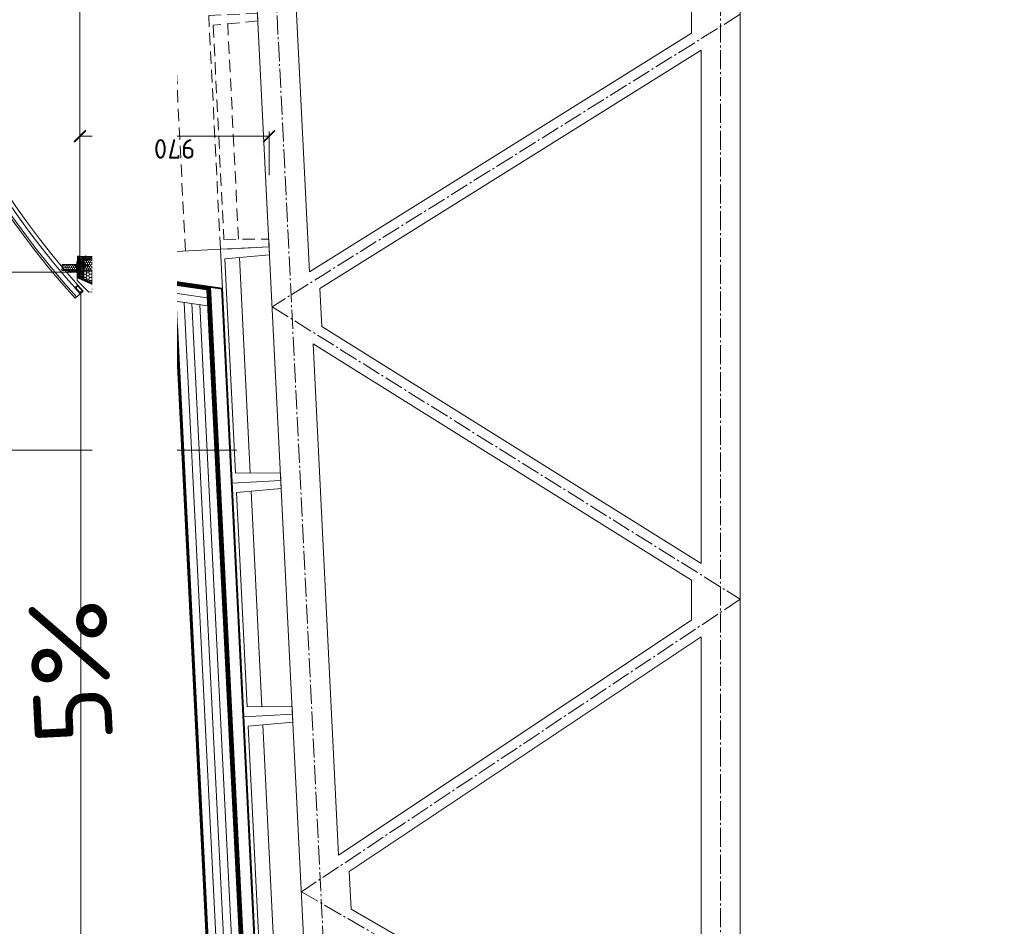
# Model space of a CAD drawing. Header units: millimetres. Extents: x -796345 to 3713765, y -2985421 to 2187451.
# Tile 161 of 256: x 204251 to 209299, y 48123 to 52772. Entities that reach past the tile are written whole.
import ezdxf
from ezdxf import colors
from ezdxf.entities.mleader import LeaderData, LeaderLine
from ezdxf.enums import TextEntityAlignment as Align
from ezdxf.math import Vec2, Vec3

# ---------------------------------------------------------------- set-up
doc = ezdxf.new("R2010")
doc.units = ezdxf.units.MM
doc.header["$PDMODE"] = 1
for name, pattern in [('AM_DIN_G_W050', [13.75, 9.75, -1.5, 1, -1.5]), ('CARKOVANA', [5, 3, -2]), ('DASHDOT', [25.4, 12.7, -6.35, 0, -6.35]), ('HIDDEN', [9.525, 6.35, -3.175])]:
    doc.linetypes.add(name, pattern=pattern)
doc.layers.get('Defpoints').update_dxf_attribs({"color": 8})
doc.layers.add('_____detaily', color=1, linetype='Continuous')
for name, color, linetype, lineweight in [('A99_N_kce-pohl', 1, 'Continuous', 9), ('A99_N_kce-rez-sil', 6, 'Continuous', 18), ('A99_N_kce-rez-ten', 4, 'Continuous', 9), ('A99_N_koty-200', 5, 'Continuous', 5), ('A99_N_koty-200-vysk', 6, 'Continuous', 9), ('A99_N_sraf', 252, 'Continuous', 0), ('A99_N_txt-popis-50', 240, 'Continuous', 9), ('A99_N_znaceni 200', 5, 'Continuous', 5), ('A99_S_kce-pohl', 7, 'Continuous', 5), ('A99_S_kce-rez-sil', 7, 'Continuous', 15), ('A99_S_kce-rez-ten', 7, 'Continuous', 9)]:
    doc.layers.add(name, color=color, linetype=linetype, lineweight=lineweight)
doc.styles.add('A99_kota', font='isocpeur.ttf', dxfattribs={"height": 2})
doc.styles.add('A99_popis', font='isocpeur.ttf')
doc.styles.add('ad_popis 100', font='isocpeur.ttf', dxfattribs={"height": 200})
doc.linetypes.add('IZOLACE', pattern='A,0.00254,-2.54,[134,ltypeshp.shx,S=2.54,R=0,X=-2.54,Y=0],-5.08,[134,ltypeshp.shx,S=2.54,R=180,X=2.54,Y=0],-2.54', length=10.16254)
doc.dimstyles.new('A99_kota_200 new', dxfattribs={"dimscale": 200, "dimtxt": 2, "dimasz": 1.2, "dimexe": 0.5, "dimexo": 1.5, "dimgap": 0.3, "dimtad": 1, "dimdec": 0, "dimzin": 3, "dimdsep": 46, "dimtxsty": 'A99_kota', "dimblk": 'ARCHTICK', "dimcen": 2.5, "dimazin": 2, "dimtfac": 0.75, "dimtdec": 0, "dimtmove": 2, "dimatfit": 0, "dimfxl": 4, "dimfxlon": 1, "dimtolj": 1, "dimtzin": 0, "dimlwd": 5, "dimlwe": 5, "dimarcsym": 0})

# ---------------------------------------------------------------- blocks, each defined once
blk = doc.blocks.new('_ArchTick')
at = {"color": 0, "linetype": 'ByBlock', "const_width": 0.15}
blk.add_lwpolyline([(-0.5, -0.5), (0.5, 0.5)], dxfattribs=at)
blk = doc.blocks.new('*D1931')
at = {"layer": 'A99_N_koty-200', "color": 0, "linetype": 'Continuous', "lineweight": 5, "ltscale": 10}
for p, q in [((204560, 51974.6), (204560, 52199.6)), ((204560, 52174.6), (205529.9, 52174.6)), ((205529.9, 51974.6), (205529.9, 52199.6))]:
    blk.add_line(p, q, dxfattribs=at)
at = {"layer": 'Defpoints', "color": 0, "linetype": 'Continuous', "lineweight": 0, "ltscale": 10}
for p in [(205529.9, 52174.6), (205529.9, 51607.1), (204560, 51575)]:
    blk.add_point(p, dxfattribs=at)
at = {"layer": 'A99_N_koty-200', "color": 0, "linetype": 'Continuous', "lineweight": 5, "ltscale": 10, "xscale": 60, "yscale": 60, "zscale": 60}
for p, rotation in [((204560, 52174.6), 179.9999999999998), ((205529.9, 52174.6), 359.9999999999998)]:
    blk.add_blockref('_ArchTick', p, dxfattribs=dict(at, rotation=rotation))
at = {"layer": 'A99_N_koty-200', "color": 0, "linetype": 'Continuous', "lineweight": 0, "ltscale": 10, "insert": (205044.9, 52109.6), "char_height": 100, "attachment_point": 5, "rotation": 180, "style": 'A99_kota'}
blk.add_mtext('\\A1;970', dxfattribs=at)
blk = doc.blocks.new('*U77')
at = {"color": 0}
for p, q in [((-0.721, 4.139), (-4.149, 0.711)), ((4.139, 0.711), (0.711, 4.139)), ((-4.149, -0.721), (-0.721, -4.149)), ((0.711, -4.149), (4.139, -0.721)), ((-0.005, -4.445), (-0.005, -22.145))]:
    blk.add_line(p, q, dxfattribs=at)
for centre, start, end in [((-0.005, 3.424), 45, 135), ((-3.433, -0.005), 135, 225), ((3.424, -0.005), 315, 45), ((-0.005, -3.433), 225, 315)]:
    blk.add_arc(centre, 1.012, start, end, dxfattribs=at)
at = {"color": 0, "linetype": 'ByBlock', "style": 'A99_popis', "width": 0.953108}
blk.add_attdef('SKLADBA', text='', height=3, rotation=0.0103, dxfattribs=at).set_placement((-2.863, -1.506), (2.855, -1.505), align=Align.FIT)
blk = doc.blocks.new('Befestiger_gross')
at = {"layer": '_____detaily', "linetype": 'Continuous', "lineweight": -2}
for p, q in [((0.5, 0.5), (0, 0)), ((0.5, 0.5), (0, 0)), ((0.5, -0.5), (0, 0)), ((0.5, -0.5), (0, 0)), ((2.1, 0.5), (0.5, 0.5)), ((2.1, 0.5), (0.5, 0.5)), ((0.6, 0.5), (0.6, 0.5)), ((0.6, 0.5), (0.6, 0.5)), ((0.6, 0.5), (0.6, 0.5)), ((0.6, 0.5), (0.6, 0.5)), ((1.7, -1), (2.3, 1)), ((2.3, 1), (2.1, 0.5)), ((2.3, 1), (2.5, 0.5)), ((2.3, 1), (2.5, 0.5)), ((3.3, 0.5), (2.5, 0.5)), ((3.3, 0.5), (2.5, 0.5)), ((2.9, -1), (3.5, 1)), ((3.5, 1), (3.3, 0.5)), ((3.5, 1), (3.7, 0.5)), ((3.5, 1), (3.7, 0.5)), ((4.5, 0.5), (3.7, 0.5)), ((4.5, 0.5), (3.7, 0.5)), ((4, -1), (4.7, 1)), ((4.5, 0.5), (4.7, 1)), ((4.7, 1), (4.8, 0.5)), ((4.7, 1), (4.8, 0.5)), ((5.7, 0.5), (4.8, 0.5)), ((5.7, 0.5), (4.8, 0.5)), ((5.2, -1), (5.9, 1)), ((5.7, 0.5), (5.9, 1)), ((5.9, 1), (6, 0.5)), ((5.9, 1), (6, 0.5)), ((6.9, 0.5), (6, 0.5)), ((6, 0.5), (6, 0.5)), ((6.9, 0.5), (6, 0.5)), ((6, 0.5), (6, 0.5)), ((6.4, -1), (7, 1)), ((6.9, 0.5), (7, 1)), ((7, 1), (7.2, 0.5)), ((7, 1), (7.2, 0.5)), ((8.1, 0.5), (7.2, 0.5)), ((8.1, 0.5), (7.2, 0.5)), ((7.6, -1), (8.2, 1)), ((8.1, 0.5), (8.2, 1)), ((8.2, 1), (8.4, 0.5)), ((8.2, 1), (8.4, 0.5)), ((9.3, 0.5), (8.4, 0.5)), ((9.3, 0.5), (8.4, 0.5)), ((8.8, -1), (9.4, 1)), ((9.3, 0.5), (9.4, 1)), ((9.4, 1), (9.6, 0.5)), ((9.4, 1), (9.6, 0.5)), ((10.5, 0.5), (9.6, 0.5)), ((10.5, 0.5), (9.6, 0.5)), ((10, -1), (10.6, 1)), ((10.6, 1), (10.5, 0.5)), ((10.6, 1), (10.8, 0.5)), ((10.6, 1), (10.8, 0.5)), ((11.6, 0.5), (10.8, 0.5)), ((11.6, 0.5), (10.8, 0.5)), ((11.2, -1), (11.8, 1)), ((11.8, 1), (11.6, 0.5)), ((11.8, 1), (12, 0.5)), ((11.8, 1), (12, 0.5)), ((12.8, 0.5), (12, 0.5)), ((12.8, 0.5), (12, 0.5)), ((12.4, -1), (13, 1)), ((13, 1), (12.8, 0.5)), ((13, 1), (13.1, 0.5)), ((13, 1), (13.1, 0.5)), ((14, 0.5), (13.1, 0.5)), ((14, 0.5), (13.1, 0.5)), ((13.5, -1), (14.2, 1)), ((14.2, 1), (14, 0.5)), ((14.2, 1), (14.3, 0.5)), ((14.2, 1), (14.3, 0.5)), ((15.2, 0.5), (14.3, 0.5)), ((14.3, 0.5), (14.3, 0.5)), ((15.2, 0.5), (14.3, 0.5)), ((14.3, 0.5), (14.3, 0.5)), ((14.7, -1), (15.4, 1)), ((15.4, 1), (15.2, 0.5)), ((15.4, 1), (15.5, 0.5)), ((15.4, 1), (15.5, 0.5)), ((16.4, 0.5), (15.5, 0.5)), ((16.4, 0.5), (15.5, 0.5)), ((15.9, -1), (16.5, 1)), ((16.5, 1), (16.4, 0.5)), ((16.5, 1), (16.7, 0.5)), ((16.5, 1), (16.7, 0.5)), ((17.6, 0.5), (16.7, 0.5)), ((17.6, 0.5), (16.7, 0.5)), ((17.1, -1), (17.7, 1)), ((17.7, 1), (17.6, 0.5)), ((17.7, 1), (17.9, 0.5)), ((17.7, 1), (17.9, 0.5)), ((18.8, 0.5), (17.9, 0.5)), ((18.8, 0.5), (17.9, 0.5)), ((18.3, -1), (18.9, 1)), ((18.9, 1), (18.8, 0.5)), ((18.9, 1), (19.1, 0.5)), ((18.9, 1), (19.1, 0.5)), ((19.9, 0.5), (19.1, 0.5)), ((19.9, 0.5), (19.1, 0.5)), ((19.5, -1), (20.1, 1.1)), ((20.1, 1.1), (19.9, 0.5)), ((20.1, 1.1), (20.3, 0.5)), ((20.1, 1.1), (20.3, 0.5)), ((21.1, 0.5), (20.3, 0.5)), ((20.3, 0.5), (20.3, 0.5)), ((21.1, 0.5), (20.3, 0.5)), ((20.3, 0.5), (20.3, 0.5)), ((20.7, -1), (21.3, 1.1)), ((21.3, 1.1), (21.1, 0.5)), ((21.3, 1.1), (21.5, 0.5)), ((21.3, 1.1), (21.5, 0.5)), ((22.3, 0.5), (21.5, 0.5)), ((22.3, 0.5), (21.5, 0.5)), ((21.8, -1), (22.5, 1.1)), ((22.5, 1.1), (22.3, 0.5)), ((22.5, 1.1), (22.6, 0.5)), ((22.5, 1.1), (22.6, 0.5)), ((23.5, 0.5), (22.6, 0.5)), ((23.5, 0.5), (22.6, 0.5)), ((23, -1), (23.7, 1.1)), ((23.7, 1.1), (23.5, 0.5)), ((23.7, 1.1), (23.8, 0.5)), ((23.7, 1.1), (23.8, 0.5)), ((24.7, 0.5), (23.8, 0.5)), ((24.7, 0.5), (23.8, 0.5)), ((24.2, -1), (24.9, 1.1)), ((24.9, 1.1), (24.7, 0.5)), ((24.9, 1.1), (25, 0.5)), ((24.9, 1.1), (25, 0.5)), ((25.9, 0.5), (25, 0.5)), ((25.9, 0.5), (25, 0.5)), ((25.4, -1), (26, 1.1)), ((26, 1.1), (25.9, 0.5)), ((26, 1.1), (26.2, 0.5)), ((26, 1.1), (26.2, 0.5)), ((27, 0.5), (26.2, 0.5)), ((27, 0.5), (26.2, 0.5)), ((26.5, -1), (27.2, 1)), ((27.2, 1), (27, 0.5)), ((27.2, 1), (27.3, 0.5)), ((27.2, 1), (27.3, 0.5)), ((28.2, 0.5), (27.3, 0.5)), ((28.2, 0.5), (27.3, 0.5)), ((27.7, -1), (28.4, 1)), ((28.4, 1), (28.2, 0.5)), ((28.4, 1), (28.5, 0.5)), ((28.4, 1), (28.5, 0.5)), ((29.4, 0.5), (28.5, 0.5)), ((28.5, 0.5), (28.5, 0.5)), ((29.4, 0.5), (28.5, 0.5)), ((28.5, 0.5), (28.5, 0.5)), ((28.9, -1), (29.6, 1)), ((29.6, 1), (29.4, 0.5)), ((29.6, 1), (29.7, 0.5)), ((29.6, 1), (29.7, 0.5)), ((30.6, 0.5), (29.7, 0.5)), ((30.6, 0.5), (29.7, 0.5)), ((30.1, -1), (30.7, 1)), ((30.7, 1), (30.6, 0.5)), ((30.7, 1), (30.9, 0.5)), ((30.7, 1), (30.9, 0.5)), ((31.8, 0.5), (30.9, 0.5)), ((31.8, 0.5), (30.9, 0.5)), ((31.3, -1), (31.9, 1)), ((31.9, 1), (31.8, 0.5)), ((31.9, 1), (32.1, 0.5)), ((31.9, 1), (32.1, 0.5)), ((33, 0.5), (32.1, 0.5)), ((33, 0.5), (32.1, 0.5)), ((32.5, -1), (33.1, 1)), ((33.1, 1), (33, 0.5)), ((33.1, 1), (33.3, 0.5)), ((33.1, 1), (33.3, 0.5)), ((34.1, 0.5), (33.3, 0.5)), ((34.1, 0.5), (33.3, 0.5)), ((33.7, -1), (34.3, 1)), ((34.3, 1), (34.1, 0.5)), ((34.3, 1), (34.5, 0.5)), ((34.3, 1), (34.5, 0.5)), ((36.5, 0.5), (34.5, 0.5)), ((36.5, 0.5), (34.5, 0.5)), ((36.5, 0.5), (37.3, 1.4)), ((36.5, 0.5), (37.3, 1.4)), ((37.3, -1.4), (37.3, 1.4)), ((37.3, -1.4), (37.3, 1.4)), ((1.5, -0.5), (0.5, -0.5)), ((1.5, -0.5), (0.5, -0.5)), ((1.5, -0.5), (1.7, -1)), ((1.5, -0.5), (1.7, -1)), ((1.7, -1), (1.8, -0.5)), ((2.7, -0.5), (1.8, -0.5)), ((2.7, -0.5), (1.8, -0.5)), ((2.7, -0.5), (2.9, -1)), ((2.7, -0.5), (2.9, -1)), ((2.9, -1), (3, -0.5)), ((3.9, -0.5), (3, -0.5)), ((3.9, -0.5), (3, -0.5)), ((3.9, -0.5), (4, -1)), ((3.9, -0.5), (4, -1)), ((4.2, -0.5), (4, -1)), ((5.1, -0.5), (4.2, -0.5)), ((5.1, -0.5), (4.2, -0.5)), ((5.1, -0.5), (5.2, -1)), ((5.1, -0.5), (5.2, -1)), ((5.4, -0.5), (5.2, -1)), ((6.3, -0.5), (5.4, -0.5)), ((6.3, -0.5), (5.4, -0.5)), ((6.3, -0.5), (6.4, -1)), ((6.3, -0.5), (6.4, -1)), ((6.6, -0.5), (6.4, -1)), ((7.4, -0.5), (6.6, -0.5)), ((7.4, -0.5), (6.6, -0.5)), ((7.4, -0.5), (7.6, -1)), ((7.4, -0.5), (7.6, -1)), ((7.8, -0.5), (7.6, -1)), ((8.6, -0.5), (7.8, -0.5)), ((8.6, -0.5), (7.8, -0.5)), ((8.6, -0.5), (8.8, -1)), ((8.6, -0.5), (8.8, -1)), ((8.9, -0.5), (8.8, -1)), ((9.8, -0.5), (8.9, -0.5)), ((9.8, -0.5), (8.9, -0.5)), ((9.8, -0.5), (10, -1)), ((9.8, -0.5), (10, -1)), ((10.1, -0.5), (10, -1)), ((11, -0.5), (10.1, -0.5)), ((11, -0.5), (10.1, -0.5)), ((11, -0.5), (11.2, -1)), ((11, -0.5), (11.2, -1)), ((11.3, -0.5), (11.2, -1)), ((12.2, -0.5), (11.3, -0.5)), ((12.2, -0.5), (11.3, -0.5)), ((12.2, -0.5), (12.3, -1)), ((12.2, -0.5), (12.3, -1)), ((12.5, -0.5), (12.3, -1)), ((13.4, -0.5), (12.5, -0.5)), ((13.4, -0.5), (12.5, -0.5)), ((13.4, -0.5), (13.5, -1)), ((13.4, -0.5), (13.5, -1)), ((13.7, -0.5), (13.5, -1)), ((14.6, -0.5), (13.7, -0.5)), ((14.6, -0.5), (13.7, -0.5)), ((14.6, -0.5), (14.7, -1)), ((14.6, -0.5), (14.7, -1)), ((14.9, -0.5), (14.7, -1)), ((15.7, -0.5), (14.9, -0.5)), ((15.7, -0.5), (14.9, -0.5)), ((15.7, -0.5), (15.9, -1)), ((15.7, -0.5), (15.9, -1)), ((16.1, -0.5), (15.9, -1)), ((16.9, -0.5), (16.1, -0.5)), ((16.9, -0.5), (16.1, -0.5)), ((16.9, -0.5), (17.1, -1)), ((16.9, -0.5), (17.1, -1)), ((17.2, -0.5), (17.1, -1)), ((18.1, -0.5), (17.2, -0.5)), ((18.1, -0.5), (17.2, -0.5)), ((18.1, -0.5), (18.3, -1)), ((18.1, -0.5), (18.3, -1)), ((18.4, -0.5), (18.3, -1)), ((19.3, -0.5), (18.4, -0.5)), ((19.3, -0.5), (18.4, -0.5)), ((19.3, -0.5), (19.5, -1)), ((19.3, -0.5), (19.5, -1)), ((19.6, -0.5), (19.5, -1)), ((20.5, -0.5), (19.6, -0.5)), ((20.5, -0.5), (19.6, -0.5)), ((20.5, -0.5), (20.7, -1)), ((20.5, -0.5), (20.7, -1)), ((20.8, -0.5), (20.7, -1)), ((21.7, -0.5), (20.8, -0.5)), ((21.7, -0.5), (20.8, -0.5)), ((21.7, -0.5), (21.8, -1)), ((21.7, -0.5), (21.8, -1)), ((22, -0.5), (21.8, -1)), ((22.9, -0.5), (22, -0.5)), ((22.9, -0.5), (22, -0.5)), ((22.9, -0.5), (23, -1)), ((22.9, -0.5), (23, -1)), ((23.2, -0.5), (23, -1)), ((24.1, -0.5), (23.2, -0.5)), ((24.1, -0.5), (23.2, -0.5)), ((24.1, -0.5), (24.2, -1)), ((24.1, -0.5), (24.2, -1)), ((24.4, -0.5), (24.2, -1)), ((25.3, -0.5), (24.4, -0.5)), ((25.3, -0.5), (24.4, -0.5)), ((25.3, -0.5), (25.4, -1)), ((25.3, -0.5), (25.4, -1)), ((25.6, -0.5), (25.4, -1)), ((26.4, -0.5), (25.6, -0.5)), ((26.4, -0.5), (25.6, -0.5)), ((26.4, -0.5), (26.5, -1)), ((26.4, -0.5), (26.5, -1)), ((26.7, -0.5), (26.5, -1)), ((27.6, -0.5), (26.7, -0.5)), ((27.6, -0.5), (26.7, -0.5)), ((27.6, -0.5), (27.7, -1)), ((27.6, -0.5), (27.7, -1)), ((27.9, -0.5), (27.7, -1)), ((28.8, -0.5), (27.9, -0.5)), ((28.8, -0.5), (27.9, -0.5)), ((28.8, -0.5), (28.9, -1)), ((28.8, -0.5), (28.9, -1)), ((29.1, -0.5), (28.9, -1)), ((30, -0.5), (29.1, -0.5)), ((30, -0.5), (29.1, -0.5)), ((30, -0.5), (30.1, -1)), ((30, -0.5), (30.1, -1)), ((30.3, -0.5), (30.1, -1)), ((31.1, -0.5), (30.3, -0.5)), ((31.1, -0.5), (30.3, -0.5)), ((31.1, -0.5), (31.3, -1)), ((31.1, -0.5), (31.3, -1)), ((31.5, -0.5), (31.3, -1)), ((32.3, -0.5), (31.5, -0.5)), ((32.3, -0.5), (31.5, -0.5)), ((32.3, -0.5), (32.5, -1)), ((32.3, -0.5), (32.5, -1)), ((32.6, -0.5), (32.5, -1)), ((33.5, -0.5), (32.6, -0.5)), ((33.5, -0.5), (32.6, -0.5)), ((33.5, -0.5), (33.7, -1)), ((33.5, -0.5), (33.7, -1)), ((33.8, -0.5), (33.7, -1)), ((36.5, -0.5), (33.8, -0.5)), ((36.5, -0.5), (33.8, -0.5)), ((36.5, -0.5), (37.3, -1.4)), ((36.5, -0.5), (37.3, -1.4))]:
    blk.add_line(p, q, dxfattribs=at)

msp = doc.modelspace()

# ---------------------------------------------------------------- hatches: boundary and pattern name
at = {"layer": 'A99_N_kce-rez-ten', "lineweight": 0, "transparency": 33554562}
h = msp.add_hatch(dxfattribs=at)
h.set_pattern_fill('ANSI31', color=1, scale=50)
h.set_pattern_definition([(135, (209140, 17115.3334), (-4.4194174, -4.4194174), [])])
h.paths.add_polyline_path([(204560, 51542.5), (204720, 51542.5), (204720, 51557.5), (204560, 51557.5)])
at = {"layer": 'A99_N_kce-rez-ten', "linetype": 'Continuous', "lineweight": 0}
h = msp.add_hatch(dxfattribs=at)
h.set_pattern_fill('HONEY', color=1, scale=0.25, style=2)
h.set_pattern_definition([(90, (-120.5, -999013.5), (-5.41265875, 9.375), [6.25, -12.5]), (210, (-120.5, -999013.5), (-5.412658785, -9.37499998), [6.25, -12.5]), (150, (-120.5, -999013.5), (-10.825317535, 2e-08), [-12.5, 6.25])])
h.paths.add_polyline_path([(204543.5, 51486.5), (204543.5, 51516.5), (204468.5, 51516.5), (204468.5, 51490.5), (204526, 51490), (204526, 51486.5)])
at = {"layer": 'A99_N_kce-rez-ten', "lineweight": 0}
for points in [[(204540.7, 51517.5), (204540.7, 51502.5), (204541.7, 51502.5), (204541.7, 51517.5)], [(204583, 51517.5), (204583, 51502.5), (204582, 51502.5), (204582, 51517.5)], [(204709, 51525), (204709, 51510), (204710, 51510), (204710, 51525)]]:
    msp.add_hatch(color=1, dxfattribs=at).paths.add_polyline_path(points)
at = {"layer": 'A99_N_kce-rez-ten', "lineweight": 0, "transparency": 33554562}
h = msp.add_hatch(dxfattribs=at)
h.set_pattern_fill('ANSI31', color=1, scale=50)
h.set_pattern_definition([(135, (209140, 17042.8334), (-4.4194174, -4.4194174), [])])
h.paths.add_polyline_path([(204580, 51447.5), (204580, 51542.5), (204560, 51542.5), (204560, 51455)])
at = {"layer": 'A99_N_kce-rez-ten', "linetype": 'Continuous', "lineweight": 0}
h = msp.add_hatch(dxfattribs=at)
h.set_pattern_fill('HONEY', color=1, scale=0.25, style=2)
h.set_pattern_definition([(90, (3e-07, -998987.5), (-5.41265875, 9.375), [6.25, -12.5]), (210, (3e-07, -998987.5), (-5.412658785, -9.37499998), [6.25, -12.5]), (150, (3e-07, -998987.5), (-10.825317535, 2e-08), [-12.5, 6.25])])
h.paths.add_polyline_path([(204582, 51484.5), (204718, 51485.5), (204718, 51540.5), (204582, 51540.5)])
at = {"layer": 'A99_N_sraf', "lineweight": 0, "transparency": 33554562}
h = msp.add_hatch(dxfattribs=at)
h.set_pattern_fill('HONEY', color=1, scale=75)
h.set_pattern_definition([(0, (1e-10, 18000), (14.0625, 8.11898812), [9.375, -18.75]), (120, (1e-10, 18000), (-14.06249997, 8.11898818), [9.375, -18.75]), (60, (1e-10, 18000), (3e-08, 16.2379763), [-18.75, 9.375])])
h.paths.add_polyline_path([(204580, 51482.5), (204580, 51443.6), (204735.5, 51374.3), (204746.9, 51453.5), (204720, 51482.5)])
h = msp.add_hatch(dxfattribs=at)
h.set_pattern_fill('HONEY', color=1, scale=75)
h.set_pattern_definition([(272.86, (205061.98, 51152.847), (8.81053, -13.63988), [9.375, -18.75]), (32.86, (205061.98, 51152.847), (7.40722, 14.4501), [9.375, -18.75]), (332.86, (205061.98, 51152.847), (16.21775, 0.8102), [-18.75, 9.375])])
h.paths.add_polyline_path([(205059.3, 51206.9), (205053.2, 51328.2), (204956.5, 51342.3)])

# ---------------------------------------------------------------- linework, layer by layer
at = {"layer": 'A99_N_kce-pohl', "lineweight": 5}
for points in [[(204560, 51559.5), (204560, 54300)], [(204620, 51390), (204650, 51390), (204650, 51380), (204605, 51375), (204545, 51435), (204545, 51480), (204515, 51480)]]:
    msp.add_lwpolyline(points, dxfattribs=at)
at = {"layer": 'A99_N_kce-pohl', "linetype": 'Continuous', "lineweight": 0}
msp.add_lwpolyline([(204735.5, 51374.3), (204580, 51443.6), (204580, 51482.5), (204720, 51482.5), (204746.9, 51453.5)], close=True, dxfattribs=at)
at = {"layer": 'A99_N_kce-pohl', "linetype": 'Continuous'}
for points in [[(204549.3, 51410.4), (204576, 51380.5), (204561, 51367.2), (204534.4, 51397.1)], [(204549.1, 51406.9), (204572.4, 51380.7), (204561.2, 51370.8), (204537.9, 51396.9)]]:
    msp.add_lwpolyline(points, close=True, dxfattribs=at)
for points in [[(204576, 51380.5), (204549.3, 51410.4)], [(204561, 51367.2), (204534.9, 51343.9)]]:
    msp.add_lwpolyline(points, dxfattribs=at)
at = {"layer": 'A99_N_kce-pohl'}
msp.add_lwpolyline([(204564.8, 51380), (204564.8, 39230)], dxfattribs=at)
at = {"layer": 'A99_N_kce-pohl', "lineweight": 0}
for points in [[(205214.6, 51304.8), (204735.5, 51374.3)], [(205062, 51152.8), (205053.2, 51328.2)]]:
    msp.add_lwpolyline(points, dxfattribs=at)
at = {"layer": 'A99_N_kce-pohl', "linetype": 'Continuous', "lineweight": 5}
for radius, start, end in [(4410, 137.9079, 222.0921), (4355, 137.9045, 221.5692)]:
    msp.add_arc((207807.5, 54300), radius, start, end, dxfattribs=at)
at = {"layer": 'A99_N_kce-rez-sil', "color": 1, "linetype": 'Continuous', "lineweight": 5}
for radius, start, end in [(4400, 137.9079, 222.0921), (4375, 137.906, 222.094)]:
    msp.add_arc((207807.5, 54300), radius, start, end, dxfattribs=at)
at = {"layer": 'A99_N_kce-rez-ten', "color": 1, "lineweight": 0}
for p, q in [((204535.4, 51513.6), (204535.4, 51506.5)), ((204538.6, 51514.4), (204536.2, 51514.4)), ((204538.5, 51512), (204536.2, 51512)), ((204538.6, 51512), (204536.2, 51512)), ((204538.6, 51508.1), (204536.2, 51508.1)), ((204538.6, 51505.7), (204536.2, 51505.7)), ((204539.4, 51515), (204538.9, 51515)), ((204538.9, 51515), (204538.9, 51505)), ((204539.4, 51505), (204538.9, 51505)), ((204539.4, 51514.4), (204539.7, 51518)), ((204539.4, 51515), (204539.4, 51505)), ((204539.4, 51514.4), (204539.4, 51505.7)), ((204539.7, 51502), (204539.4, 51505.7)), ((204540.7, 51518), (204539.7, 51518)), ((204540.7, 51518), (204539.7, 51518)), ((204540.7, 51502), (204539.7, 51502)), ((204540.7, 51502), (204539.7, 51502)), ((204540.7, 51502), (204540.7, 51518)), ((204540.7, 51517.5), (204540.7, 51502.5)), ((204541.7, 51517.5), (204540.7, 51517.5)), ((204540.7, 51502.5), (204541.7, 51502.5)), ((204541.7, 51502.5), (204540.7, 51502.5)), ((204541.7, 51502.5), (204541.7, 51517.5)), ((204580, 51513.2), (204541.7, 51513.2)), ((204580, 51506.9), (204541.7, 51506.9)), ((204582, 51502.5), (204582, 51517.5)), ((204582, 51517.5), (204583, 51517.5)), ((204583, 51502.5), (204582, 51502.5)), ((204582, 51502.5), (204583, 51502.5)), ((204583, 51518), (204584, 51518)), ((204583, 51502), (204583, 51518)), ((204583, 51518), (204584, 51518)), ((204583, 51517.5), (204583, 51502.5)), ((204583, 51502), (204584, 51502)), ((204583, 51502), (204584, 51502)), ((204584.4, 51514.4), (204584, 51518)), ((204584, 51502), (204584.4, 51505.7)), ((204584.4, 51515), (204584.9, 51515)), ((204584.4, 51515), (204584.4, 51505)), ((204584.4, 51514.4), (204584.4, 51505.7)), ((204584.4, 51505), (204584.9, 51505)), ((204584.9, 51515), (204584.9, 51505)), ((204585.2, 51514.4), (204587.5, 51514.4)), ((204585.2, 51512), (204587.5, 51512)), ((204585.2, 51512), (204587.5, 51512)), ((204585.2, 51508.1), (204587.5, 51508.1)), ((204585.2, 51505.7), (204587.5, 51505.7)), ((204588.3, 51513.6), (204588.3, 51506.5)), ((204588.3, 51512.3), (204588.8, 51513.2)), ((204589.4, 51507.8), (204588.3, 51512.3)), ((204589.4, 51507.8), (204588.6, 51507.8)), ((204589.9, 51506.9), (204588.8, 51513.2)), ((204589.3, 51512.3), (204588.8, 51513.2)), ((204590.4, 51507.8), (204589.3, 51512.3)), ((204590.1, 51512.3), (204589.3, 51512.3)), ((204589.9, 51506.9), (204589.4, 51507.8)), ((204589.9, 51506.9), (204590.4, 51507.8)), ((204590.1, 51512.3), (204590.6, 51513.2)), ((204591.2, 51507.8), (204590.1, 51512.3)), ((204591.2, 51507.8), (204590.4, 51507.8)), ((204591.7, 51506.9), (204590.6, 51513.2)), ((204591.1, 51512.3), (204590.6, 51513.2)), ((204592.2, 51507.8), (204591.1, 51512.3)), ((204591.9, 51512.3), (204591.1, 51512.3)), ((204591.7, 51506.9), (204591.2, 51507.8)), ((204591.7, 51506.9), (204592.2, 51507.8)), ((204591.9, 51512.3), (204592.4, 51513.2)), ((204593, 51507.8), (204591.9, 51512.3)), ((204593, 51507.8), (204592.2, 51507.8)), ((204593.5, 51506.9), (204592.4, 51513.2)), ((204592.9, 51512.3), (204592.4, 51513.2)), ((204594, 51507.8), (204592.9, 51512.3)), ((204593.7, 51512.3), (204592.9, 51512.3)), ((204593.5, 51506.9), (204593, 51507.8)), ((204593.5, 51506.9), (204594, 51507.8)), ((204593.7, 51512.3), (204594.2, 51513.2)), ((204594.8, 51507.8), (204593.7, 51512.3)), ((204594.8, 51507.8), (204594, 51507.8)), ((204595.3, 51506.9), (204594.2, 51513.2)), ((204594.7, 51512.3), (204594.2, 51513.2)), ((204595.8, 51507.8), (204594.7, 51512.3)), ((204595.5, 51512.3), (204594.7, 51512.3)), ((204595.3, 51506.9), (204594.8, 51507.8)), ((204595.3, 51506.9), (204595.8, 51507.8)), ((204595.5, 51512.3), (204596, 51513.2)), ((204596.6, 51507.8), (204595.5, 51512.3)), ((204596.6, 51507.8), (204595.8, 51507.8)), ((204597.1, 51506.9), (204596, 51513.2)), ((204596.5, 51512.3), (204596, 51513.2)), ((204597.6, 51507.8), (204596.5, 51512.3)), ((204597.3, 51512.3), (204596.5, 51512.3)), ((204597.1, 51506.9), (204596.6, 51507.8)), ((204597.1, 51506.9), (204597.6, 51507.8)), ((204597.3, 51512.3), (204597.8, 51513.2)), ((204598.4, 51507.8), (204597.3, 51512.3)), ((204598.4, 51507.8), (204597.6, 51507.8)), ((204598.9, 51506.9), (204597.8, 51513.2)), ((204598.3, 51512.3), (204597.8, 51513.2)), ((204599.4, 51507.8), (204598.3, 51512.3)), ((204599.1, 51512.3), (204598.3, 51512.3)), ((204598.9, 51506.9), (204598.4, 51507.8)), ((204598.9, 51506.9), (204599.4, 51507.8)), ((204599.1, 51512.3), (204599.6, 51513.2)), ((204600.2, 51507.8), (204599.1, 51512.3)), ((204600.2, 51507.8), (204599.4, 51507.8)), ((204600.7, 51506.9), (204599.6, 51513.2)), ((204600.1, 51512.3), (204599.6, 51513.2)), ((204601.2, 51507.8), (204600.1, 51512.3)), ((204600.9, 51512.3), (204600.1, 51512.3)), ((204600.7, 51506.9), (204600.2, 51507.8)), ((204600.7, 51506.9), (204601.2, 51507.8)), ((204600.9, 51512.3), (204601.2, 51512.9)), ((204601.2, 51510.8), (204600.9, 51512.3)), ((204601.2, 51507.8), (204601.2, 51512.9)), ((204601.9, 51512.1), (204601.2, 51512.3)), ((204601.2, 51507.8), (204601.9, 51507.9)), ((204601.9, 51507.9), (204601.9, 51512.1)), ((204703.7, 51521.1), (204703.7, 51514)), ((204706.8, 51521.9), (204704.5, 51521.9)), ((204706.8, 51519.5), (204704.5, 51519.5)), ((204706.8, 51519.5), (204704.5, 51519.5)), ((204706.8, 51515.6), (204704.5, 51515.6)), ((204706.8, 51513.2), (204704.5, 51513.2)), ((204707.6, 51522.5), (204707.1, 51522.5)), ((204707.1, 51522.5), (204707.1, 51512.5)), ((204707.6, 51512.5), (204707.1, 51512.5)), ((204707.6, 51521.9), (204708, 51525.5)), ((204707.6, 51522.5), (204707.6, 51512.5)), ((204707.6, 51521.9), (204707.6, 51513.2)), ((204708, 51509.5), (204707.6, 51513.2)), ((204709, 51525.5), (204708, 51525.5)), ((204709, 51525.5), (204708, 51525.5)), ((204709, 51509.5), (204708, 51509.5)), ((204709, 51509.5), (204708, 51509.5)), ((204709, 51509.5), (204709, 51525.5)), ((204709, 51525), (204709, 51510)), ((204710, 51525), (204709, 51525)), ((204709, 51510), (204710, 51510)), ((204710, 51510), (204709, 51510)), ((204710, 51510), (204710, 51525)), ((204757.3, 51520.6), (204710, 51520.6)), ((204757.3, 51514.3), (204710, 51514.3)), ((204757.7, 51514.3), (204756.6, 51520.6)), ((204758.2, 51515.2), (204757.1, 51519.7)), ((204757.9, 51519.7), (204757.1, 51519.7)), ((204757.7, 51514.3), (204757.2, 51515.2)), ((204757.7, 51514.3), (204758.2, 51515.2)), ((204757.9, 51519.7), (204758.4, 51520.6)), ((204759, 51515.2), (204757.9, 51519.7)), ((204759, 51515.2), (204758.2, 51515.2)), ((204759.5, 51514.3), (204758.4, 51520.6)), ((204758.9, 51519.7), (204758.4, 51520.6)), ((204760, 51515.2), (204758.9, 51519.7)), ((204759.7, 51519.7), (204758.9, 51519.7)), ((204759.5, 51514.3), (204759, 51515.2)), ((204759.5, 51514.3), (204760, 51515.2)), ((204759.7, 51519.7), (204760.2, 51520.6)), ((204760.8, 51515.2), (204759.7, 51519.7)), ((204760.8, 51515.2), (204760, 51515.2)), ((204761.3, 51514.3), (204760.2, 51520.6)), ((204760.7, 51519.7), (204760.2, 51520.6)), ((204761.8, 51515.2), (204760.7, 51519.7)), ((204761.5, 51519.7), (204760.7, 51519.7)), ((204761.3, 51514.3), (204760.8, 51515.2)), ((204761.3, 51514.3), (204761.8, 51515.2)), ((204761.5, 51519.7), (204762, 51520.6)), ((204762.6, 51515.2), (204761.5, 51519.7)), ((204762.6, 51515.2), (204761.8, 51515.2)), ((204763.1, 51514.3), (204762, 51520.6)), ((204762.5, 51519.7), (204762, 51520.6)), ((204763.6, 51515.2), (204762.5, 51519.7)), ((204763.3, 51519.7), (204762.5, 51519.7)), ((204763.1, 51514.3), (204762.6, 51515.2)), ((204763.1, 51514.3), (204763.6, 51515.2)), ((204763.3, 51519.7), (204763.8, 51520.6)), ((204764.4, 51515.2), (204763.3, 51519.7)), ((204764.4, 51515.2), (204763.6, 51515.2)), ((204764.9, 51514.3), (204763.8, 51520.6)), ((204764.3, 51519.7), (204763.8, 51520.6)), ((204765.4, 51515.2), (204764.3, 51519.7)), ((204765.1, 51519.7), (204764.3, 51519.7)), ((204764.9, 51514.3), (204764.4, 51515.2)), ((204764.9, 51514.3), (204765.4, 51515.2)), ((204765.1, 51519.7), (204765.6, 51520.6)), ((204766.2, 51515.2), (204765.1, 51519.7)), ((204766.2, 51515.2), (204765.4, 51515.2)), ((204766.7, 51514.3), (204765.6, 51520.6)), ((204766.1, 51519.7), (204765.6, 51520.6)), ((204767.2, 51515.2), (204766.1, 51519.7)), ((204766.9, 51519.7), (204766.1, 51519.7)), ((204766.7, 51514.3), (204766.2, 51515.2)), ((204766.7, 51514.3), (204767.2, 51515.2)), ((204766.9, 51519.7), (204767.4, 51520.6)), ((204768, 51515.2), (204766.9, 51519.7)), ((204768, 51515.2), (204767.2, 51515.2)), ((204768.5, 51514.3), (204767.4, 51520.6)), ((204767.9, 51519.7), (204767.4, 51520.6)), ((204769, 51515.2), (204767.9, 51519.7)), ((204768.7, 51519.7), (204767.9, 51519.7)), ((204768.5, 51514.3), (204768, 51515.2)), ((204768.5, 51514.3), (204769, 51515.2)), ((204768.7, 51519.7), (204769, 51520.4)), ((204769, 51518.3), (204768.7, 51519.7)), ((204769, 51515.2), (204769, 51520.4)), ((204769.7, 51519.6), (204769, 51519.7)), ((204769, 51515.2), (204769.7, 51515.4)), ((204769.7, 51515.4), (204769.7, 51519.6))]:
    msp.add_line(p, q, dxfattribs=at)
at = {"layer": 'A99_N_kce-rez-ten', "color": 1, "linetype": 'Continuous', "lineweight": 0}
for points in [[(204547.5, 51482.5), (204547.5, 51477.5), (204550, 51477.5), (204550, 51557.5), (204560, 51557.5), (204560, 51559.5), (204547.5, 51559.5), (204547.5, 51482.5)], [(204720, 51557.5), (204560, 51557.5), (204560, 51542.5), (204720, 51542.5)], [(204543.5, 51486.5), (204543.5, 51516.5), (204468.5, 51516.5), (204468.5, 51486.5)], [(204580, 51447), (204580, 51542.5), (204560, 51542.5), (204560, 51455.5)], [(204602, 51542.5), (204580, 51542.5), (204580, 51482.5), (204720, 51482.5), (204720, 51542.5), (204698, 51542.5), (204698, 51540.5), (204718, 51540.5), (204718, 51484.5), (204582, 51484.5), (204582, 51540.5), (204602, 51540.5)], [(204526, 51486.5), (204526, 51490), (204468.5, 51490), (204468.5, 51486.5)]]:
    msp.add_lwpolyline(points, close=True, dxfattribs=at)
at = {"layer": 'A99_N_kce-rez-ten', "linetype": 'CARKOVANA', "lineweight": 0, "ltscale": 15, "const_width": 5}
for points in [[(205692.5, 45300), (205692.5, 45440.3, 0.400665), (205680.6, 45452.7), (205363.4, 45467.5, -0.386254), (205337.2, 45493.6), (205051.9, 51204.2), (204952.4, 51335.3), (204733.4, 51367.1), (204552.5, 51447.6), (204552.5, 51557.5)], [(205697.5, 45300), (205697.5, 45440.3, 0.400665), (205680.8, 45457.7), (205363.6, 45472.5, -0.386254), (205342.2, 45493.8), (205056.8, 51206), (204955.1, 51340), (204734.8, 51371.9), (204557.5, 51450.9), (204557.5, 51557.5)]]:
    msp.add_lwpolyline(points, format="xyb", dxfattribs=at)
at = {"layer": 'A99_N_kce-rez-ten', "linetype": 'Continuous', "lineweight": 0}
for points in [[(204550, 51557.5), (204550, 51446), (204732.7, 51364.7), (204951, 51333), (205049.4, 51203.3), (205332.7, 45533.4)], [(204555, 51557.5), (204555, 51449.3), (204734.1, 51369.5), (204953.7, 51337.6), (205054.4, 51205.1), (205337.7, 45533.6)], [(204560, 51557.5), (204560, 51452.5), (204735.5, 51374.3), (204956.5, 51342.3), (205059.3, 51206.9), (205342.7, 45533.9)]]:
    msp.add_lwpolyline(points, dxfattribs=at)
at = {"layer": 'A99_N_kce-rez-ten', "linetype": 'Continuous', "lineweight": 0, "ltscale": 0.5}
for points in [[(205690, 45300), (205690, 45440.3, 0.400665), (205680.5, 45450.2), (205363.3, 45465, -0.386254), (205334.7, 45493.5), (205049.4, 51203.3), (204951, 51333), (204732.7, 51364.7), (204550, 51446), (204550, 51557.5)], [(205695, 45300), (205695, 45440.3, 0.400665), (205680.7, 45455.2), (205363.5, 45470, -0.386254), (205339.7, 45493.7), (205054.4, 51205.1), (204953.7, 51337.6), (204734.1, 51369.5), (204555, 51449.3), (204555, 51557.5)], [(205700, 45300), (205700, 45440.3, 0.400665), (205680.9, 45460.2), (205363.7, 45475, -0.386254), (205344.7, 45494), (205059.3, 51206.9), (204956.5, 51342.3), (204735.5, 51374.3), (204560, 51452.5), (204560, 51557.5)]]:
    msp.add_lwpolyline(points, format="xyb", dxfattribs=at)
at = {"layer": 'A99_N_kce-rez-ten', "color": 1, "linetype": 'DASHDOT', "lineweight": 0, "ltscale": 0.25}
for points in [[(204590.5, 51533.5), (204590.5, 51563)], [(204708, 51533), (204708, 51560.5)], [(204782.5, 51517.5), (204697.5, 51517.5)], [(204511, 51473.5), (204511, 51493)]]:
    msp.add_lwpolyline(points, dxfattribs=at)
at = {"layer": 'A99_N_kce-rez-ten', "color": 1, "linetype": 'Continuous', "lineweight": 0}
msp.add_lwpolyline([(204497.5, 51482.5), (204497.5, 51486.5), (204543.5, 51486.5), (204543.5, 51532.5), (204547.5, 51532.5)], dxfattribs=at)
msp.add_lwpolyline([(204547.5, 51531), (204547.5, 51485.5, -0.414214), (204544.5, 51482.5), (204497.5, 51482.5)], format="xyb", dxfattribs=at)
at = {"layer": 'A99_N_kce-rez-ten', "color": 1, "lineweight": 0}
for points in [[(204725, 51522.5), (204772.5, 51522.5), (204772.5, 51517.5)], [(204725, 51512.5), (204772.5, 51512.5), (204772.5, 51517.5)]]:
    msp.add_lwpolyline(points, dxfattribs=at)
at = {"layer": 'A99_N_kce-rez-ten', "lineweight": 0}
msp.add_lwpolyline([(205425.9, 45472.1), (205133.9, 51316.5)], dxfattribs=at)
at = {"layer": 'A99_N_kce-rez-ten', "color": 1, "linetype": 'Continuous', "lineweight": 0}
msp.add_circle((204467, 51488.5), 1.5, dxfattribs=at)
at = {"layer": 'A99_N_kce-rez-ten', "color": 1, "lineweight": 0}
for centre, start, end in [((204536.2, 51513.6), 90.0033, 180.0033), ((204536.2, 51512.8), 180.0033, 270.0033), ((204536.2, 51511.2), 90.0033, 180.0033), ((204536.2, 51508.9), 180.0033, 270.0033), ((204536.2, 51507.3), 90.0033, 180.0033), ((204536.2, 51506.5), 180.0033, 270.0033), ((204587.5, 51513.6), 359.9967, 89.9967), ((204587.5, 51512.8), 269.9967, 359.9967), ((204587.5, 51511.2), 359.9967, 89.9967), ((204587.5, 51508.9), 269.9967, 359.9967), ((204587.5, 51507.3), 359.9967, 89.9967), ((204587.5, 51506.5), 269.9967, 359.9967), ((204704.5, 51521.1), 90.0033, 180.0033), ((204704.5, 51520.3), 180.0033, 270.0033), ((204704.5, 51518.7), 90.0033, 180.0033), ((204704.5, 51516.4), 180.0033, 270.0033), ((204704.5, 51514.8), 90.0033, 180.0033), ((204704.5, 51514), 180.0033, 270.0033)]:
    msp.add_arc(centre, 0.787, start, end, dxfattribs=at)
at = {"layer": 'A99_N_kce-rez-ten', "color": 1, "lineweight": 0, "extrusion": (0, 0, -1)}
for centre, start_param, end_param in [((204538.6, 51515.2), 3.700141, 4.077737), ((204538.6, 51512.8), 3.700141, 4.077737), ((204538.6, 51511.2), 0.936145, 1.313741), ((204538.6, 51507.3), 0.936145, 1.313741), ((204538.6, 51508.9), 3.700141, 4.077737), ((204538.6, 51504.9), 0.936145, 1.313741), ((204706.8, 51522.7), 3.700141, 4.077737), ((204706.8, 51520.3), 3.700141, 4.077737), ((204706.8, 51518.7), 0.936145, 1.313741), ((204706.8, 51514.8), 0.936145, 1.313741), ((204706.8, 51516.4), 3.700141, 4.077737), ((204706.8, 51512.4), 0.936145, 1.313741)]:
    msp.add_ellipse(centre, major_axis=(-0.638, 0.47), ratio=1, start_param=start_param, end_param=end_param, dxfattribs=at)
at = {"layer": 'A99_N_kce-rez-ten', "color": 1, "lineweight": 0}
for centre, start_param, end_param in [((204585.2, 51515.2), 3.700141, 4.077737), ((204585.2, 51512.8), 3.700141, 4.077737), ((204585.2, 51511.2), 0.936145, 1.313741), ((204585.2, 51507.3), 0.936145, 1.313741), ((204585.2, 51508.9), 3.700141, 4.077737), ((204585.2, 51504.9), 0.936145, 1.313741)]:
    msp.add_ellipse(centre, major_axis=(0.638, 0.47), ratio=1, start_param=start_param, end_param=end_param, dxfattribs=at)
at = {"layer": 'A99_N_koty-200-vysk'}
for points in [[(204889.5, 48124.5), (204789.7, 50122)], [(204889.5, 48124.5), (204772.2, 48469.1)], [(204889.5, 48124.5), (204772.2, 48469.1)], [(204889.5, 48124.5), (204971.9, 48479)], [(204889.5, 48124.5), (204971.9, 48479)]]:
    msp.add_lwpolyline(points, dxfattribs=at)
at = {"layer": 'A99_N_sraf', "color": 1, "linetype": 'IZOLACE', "ltscale": 3.8}
for points in [[(205212.6, 51345.5), (204741.2, 51413.9)], [(205386.4, 45473.9), (205093.6, 51322.4)], [(205466, 45470.2), (205174.2, 51310.7)]]:
    msp.add_lwpolyline(points, dxfattribs=at)
at = {"layer": 'A99_N_znaceni 200', "lineweight": 5}
msp.add_lwpolyline([(203901.5, 51477.5), (204552.5, 51477.5)], dxfattribs=at)
at = {"layer": 'A99_S_kce-pohl', "lineweight": 5}
for points in [[(205395, 54300), (205845, 45300)], [(207945, 54300), (207945, 46605.3)], [(205605.5, 54094.9), (205736.3, 51478.5)], [(207695, 52886.8), (207695, 52702.7)], [(207695, 52702.7), (205736.3, 51478.5)], [(207745, 52616), (205790.6, 51394.5)], [(207745, 52616), (207745, 49984)], [(205790.6, 51394.5), (205800.3, 51199.4)], [(205800.3, 51199.4), (207745, 49984)], [(205754.8, 51109.9), (205885.9, 48487.3)], [(205754.8, 51109.9), (207695, 49897.3)], [(207695, 49897.3), (207695, 49693.4)], [(207695, 49693.4), (205885.9, 48487.3)], [(207745, 49606.6), (205940.1, 48403.3)], [(207745, 49606.6), (207745, 47173.3)], [(205940.1, 48403.3), (205949.8, 48210.5)], [(205949.8, 48210.5), (207745, 47173.3)]]:
    msp.add_lwpolyline(points, dxfattribs=at)
at = {"layer": 'A99_S_kce-pohl', "color": 253, "linetype": 'AM_DIN_G_W050', "lineweight": 0, "ltscale": 10}
for points in [[(205494.9, 54305), (205944.9, 45305)], [(207845, 46605.3), (207845, 46605.3), (207845, 54300)], [(207945, 52800), (205545, 51300)], [(205545, 51300), (207945, 49800), (205695, 48300), (207945, 47000)]]:
    msp.add_lwpolyline(points, dxfattribs=at)
at = {"layer": 'A99_S_kce-rez-sil', "lineweight": 13}
for points in [[(205589.8, 50408.6), (205587.8, 50448.6), (205357.6, 50447.1), (205302.7, 51545.7), (205531.9, 51567.2), (205529.9, 51607.1), (205280.2, 51594.7)], [(204720.9, 51566.7), (205280.2, 51594.7)], [(205589.8, 50408.6), (205591.8, 50368.7), (205362.6, 50347.2), (205417.4, 49248.6), (205647.6, 49250.1), (205649.6, 49210.1), (205649.6, 49210.1)], [(205709.5, 48011.6), (205707.5, 48051.6), (205477.3, 48050.1), (205422.4, 49148.7), (205651.6, 49170.2), (205649.6, 49210.1), (205649.6, 49210.1)]]:
    msp.add_lwpolyline(points, dxfattribs=at)
at = {"layer": 'A99_S_kce-rez-ten', "lineweight": 0}
for points in [[(204720, 57035), (204720, 51565)], [(205579.6, 45602.1), (205290.2, 51394.9), (204723.9, 51477)], [(205523.6, 45519.2), (205229.7, 51403.7), (204730, 51476.2)], [(205503.7, 45518.2), (205210.5, 51386.2), (204730, 51456)], [(205230.8, 51403.5), (205229.9, 51398.6), (205289.5, 51390)], [(205574.6, 45601.9), (205285.1, 51396.4)]]:
    msp.add_lwpolyline(points, dxfattribs=at)
at = {"layer": 'A99_S_kce-rez-ten', "linetype": 'HIDDEN', "lineweight": 0, "ltscale": 10}
for points in [[(205100.4, 51585.7), (204964.8, 54300)], [(205372.8, 51646.1), (205317.5, 52751.2)]]:
    msp.add_lwpolyline(points, dxfattribs=at)
msp.add_lwpolyline([(205529.9, 51607.1), (205280.2, 51594.7), (205220.3, 52793.2), (205470, 52805.6), (205472, 52765.7), (205242.8, 52744.2), (205297.7, 51645.6), (205527.9, 51647.1)], close=True, dxfattribs=at)
at = {"layer": 'A99_S_kce-rez-ten', "lineweight": 0}
for points in [[(205589.8, 50408.6), (205340.1, 50396.2), (205280.2, 51594.7), (205529.9, 51607.1), (205531.9, 51567.2), (205302.7, 51545.7), (205357.6, 50447.1), (205587.8, 50448.6)], [(205649.6, 49210.1), (205400, 49197.6), (205340.1, 50396.2), (205589.8, 50408.6), (205591.8, 50368.7), (205362.6, 50347.2), (205417.4, 49248.6), (205647.6, 49250.1)], [(205709.5, 48011.6), (205459.8, 47999.1), (205400, 49197.6), (205649.6, 49210.1), (205651.6, 49170.2), (205422.4, 49148.7), (205477.3, 48050.1), (205707.5, 48051.6)]]:
    msp.add_lwpolyline(points, close=True, dxfattribs=at)
at = {"layer": 'A99_S_kce-rez-ten', "lineweight": 5}
for points in [[(205432.6, 50447.6), (205377.4, 51552.7)], [(205437.3, 50354.2), (205492.5, 49249.1)], [(205552.4, 48050.6), (205497.2, 49155.7)]]:
    msp.add_lwpolyline(points, dxfattribs=at)
at = {"layer": 'A99_S_kce-rez-ten', "linetype": 'CARKOVANA', "lineweight": 0, "ltscale": 15}
for points, const_width in [([(205513.7, 45518.7), (205220.1, 51395), (204730, 51466.2)], 20), ([(205230.4, 51401), (205286.8, 51392.9)], 5)]:
    msp.add_lwpolyline(points, dxfattribs=dict(at, const_width=const_width))
at = {"layer": 'A99_S_kce-rez-ten', "linetype": 'CARKOVANA', "ltscale": 15, "const_width": 5}
msp.add_lwpolyline([(205577.1, 45602), (205287.6, 51394.8)], dxfattribs=at)

# ---------------------------------------------------------------- block references
at = {"layer": 'A99_N_kce-rez-ten', "color": 1, "linetype": 'Continuous', "lineweight": 0, "xscale": -0.61875, "yscale": 0.61875, "zscale": 0.61875, "rotation": 269.9999999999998}
for p in [(204590.5, 51535), (204708, 51534.9)]:
    msp.add_blockref('Befestiger_gross', p, dxfattribs=at)
at = {"layer": 'A99_N_znaceni 200', "lineweight": 5}
ref = msp.add_blockref('*U77', (202412.7, 50566), dxfattribs=dict(at, xscale=133.3, yscale=133.3, zscale=133.3, rotation=89.99999999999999))
ref.add_attrib('SKLADBA', 'S/04', dxfattribs={"layer": '0', "color": 0, "linetype": 'ByBlock', "height": 400, "rotation": 90.0103, "style": 'A99_popis', "width": 0.635246}).set_placement((202613.5, 50184.3), (202613.3, 50946.6), align=Align.FIT)

# ---------------------------------------------------------------- texts
at = {"layer": 'A99_N_koty-200-vysk', "insert": (204330.9, 49050.9), "char_height": 400, "attachment_point": 1, "rotation": 92.86, "style": 'ad_popis 100'}
msp.add_mtext_dynamic_manual_height_columns('5%', width=70, gutter_width=1000, heights=[0], dxfattribs=at)
msp.add_mtext_dynamic_manual_height_columns('5%', width=70, gutter_width=1000, heights=[0], dxfattribs=at)

# ---------------------------------------------------------------- dimensions: what is measured, and where the dimension line sits
at = {"layer": 'A99_N_koty-200', "linetype": 'Continuous', "lineweight": 0, "ltscale": 10}
dim = msp.add_linear_dim(base=(205529.9, 52174.6), p1=(204560, 51575), p2=(205529.9, 51607.1), angle=180, dimstyle='A99_kota_200 new', override={"dimscale": 0, "dimtix": 1, "dimtofl": 1, "dimtmove": 1, "dimatfit": 1}, dxfattribs=at)
dim.commit()
dim.dimension.update_dxf_attribs({"geometry": '*D1931', "text_midpoint": (205044.9, 52109.6)})

# ---------------------------------------------------------------- leaders
at = {"layer": 'A99_N_txt-popis-50', "lineweight": 9}
ml = msp.add_multileader_mtext('Standard', dxfattribs=at)
ml.set_content('\\A1;{\\C256;osazení nových dveří (požární únik)}', color=1, style='A99_popis')
ml.set_leader_properties(color=256, linetype='ByLayer', lineweight=-1)
ml.build(insert=Vec2(0, 0))
ml.multileader.update_dxf_attribs({"dogleg_length": 6.4, "arrow_head_size": 200, "scale": 200})
ctx = ml.context
ctx.base_point, ctx.scale, ctx.char_height, ctx.arrow_head_size, ctx.landing_gap_size, ctx.plane_origin = Vec3(9575, 51055), 200, 400, 200, 400, Vec3(8542.5, 42525.8)
notes = []
notes.append((ctx, [(0, (1, 1, 0), (8295, 51055), (1, 0), 1280, [(0, [(5750, 49085)], 0, [])])]))
ctx.mtext.insert, ctx.mtext.width, ctx.mtext.flow_direction = Vec3(9975, 51315), 12217.24, 5
for ctx, leaders in notes:
    for number, flags, end, landing, length, lines in leaders:
        leader = LeaderData()
        leader.index, (leader.has_last_leader_line, leader.has_dogleg_vector, leader.attachment_direction) = number, flags
        leader.last_leader_point, leader.dogleg_vector, leader.dogleg_length = Vec3(end), Vec3(landing), length
        for number, points, colour, breaks in lines:
            line = LeaderLine()
            line.index, line.vertices, line.color, line.breaks = number, Vec3.list(points), colors.encode_raw_color(colour), breaks
            leader.lines.append(line)
        ctx.leaders.append(leader)

# ---------------------------------------------------------------- next in the draw order: leaders
ml = msp.add_multileader_mtext('Standard', dxfattribs=at)
ml.set_content('\\A1;{\\C256;odvodňovací systém \\Pbude součásti \\Pdodávky opláštění}', color=1, style='A99_popis')
ml.set_leader_properties(color=256, linetype='ByLayer', lineweight=-1)
ml.build(insert=Vec2(0, 0))
ml.multileader.update_dxf_attribs({"dogleg_length": 1, "arrow_head_size": 75, "scale": 50})
ctx = ml.context
ctx.base_point, ctx.scale, ctx.char_height, ctx.arrow_head_size, ctx.landing_gap_size, ctx.plane_origin, ctx.plane_x_axis, ctx.plane_y_axis = Vec3(204689.1, -2611.2), 50, 100, 75, 62.5, Vec3(208175.1, -8522.5), Vec3(0, 1), Vec3(-1, 0)
notes = []
notes.append((ctx, [(1, (1, 1, 0), (204689.1, -1130), (0, -1), 146.2, [(0, [(205935.3, -1130)], 0, [])])]))
ctx.mtext.insert, ctx.mtext.text_direction, ctx.mtext.rotation, ctx.mtext.width, ctx.mtext.defined_height, ctx.mtext.flow_direction = Vec3(204624.1, -2548.7), Vec3(0, 1), 1.570796, 1255, 15.9, 5
ctx.mtext.has_bg_fill, ctx.mtext.bg_color, ctx.mtext.bg_scale_factor, ctx.mtext.bg_transparency, ctx.mtext.use_window_bg_color = 1, -1073741824, 1, 0, 1
for ctx, leaders in notes:
    for number, flags, end, landing, length, lines in leaders:
        leader = LeaderData()
        leader.index, (leader.has_last_leader_line, leader.has_dogleg_vector, leader.attachment_direction) = number, flags
        leader.last_leader_point, leader.dogleg_vector, leader.dogleg_length = Vec3(end), Vec3(landing), length
        for number, points, colour, breaks in lines:
            line = LeaderLine()
            line.index, line.vertices, line.color, line.breaks = number, Vec3.list(points), colors.encode_raw_color(colour), breaks
            leader.lines.append(line)
        ctx.leaders.append(leader)

doc.saveas('drawing.dxf')
